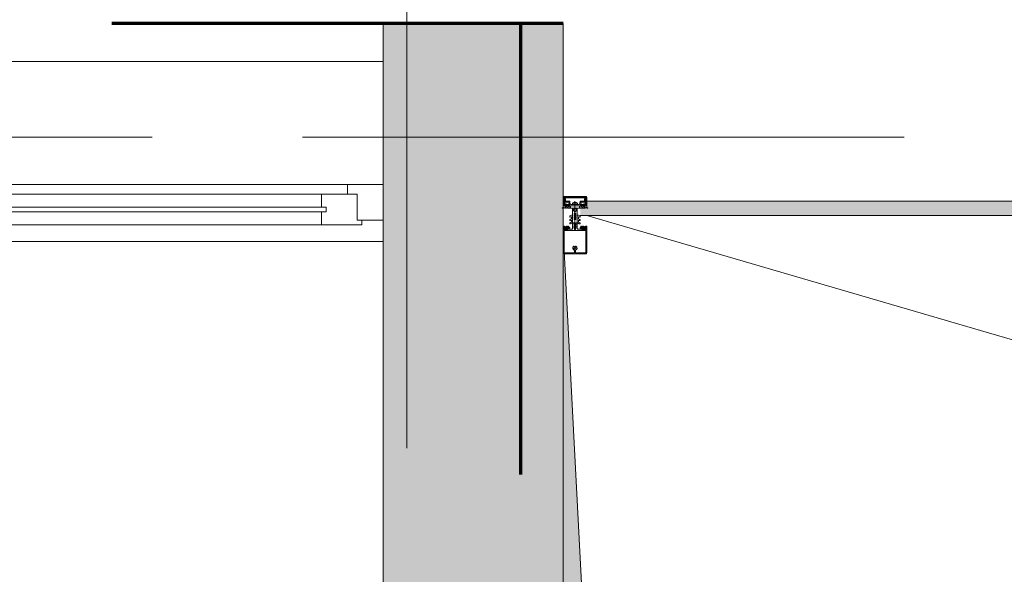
# Model space of a CAD drawing. Header units: centimetres. Extents: x -1737 to 22393, y -8842 to 3838.
# Tile 156 of 167: x 493 to 701, y 3441 to 3558. Entities that reach past the tile are written whole.
import ezdxf

# ---------------------------------------------------------------- set-up
doc = ezdxf.new("R2010")
doc.units = ezdxf.units.CM
doc.linetypes.add('Długa kreska', pattern=[142.875, 95.25, -47.625])
doc.linetypes.add('Oś', pattern=[222.25, 127, -31.75, 31.75, -31.75])
for name, color, linetype, lineweight in [('A-DETL', 90, 'Continuous', 9), ('A-DETL-GENF', 92, 'Continuous', 9), ('A-DETL-THIN', 151, 'Continuous', 9), ('A-GLAZ', 151, 'Continuous', 13), ('A-GLAZ-CURT', 52, 'Continuous', 13), ('A-GLAZ-CWMG', 51, 'Continuous', 13), ('A-WALL', 113, 'Continuous', 13), ('A-WALL-PATT', 111, 'Continuous', 13), ('S-GRID', 1, 'Continuous', 13)]:
    doc.layers.add(name, color=color, linetype=linetype, lineweight=lineweight)

# ---------------------------------------------------------------- blocks, each defined once
blk = doc.blocks.new('System Panel - Glazed-2597837-3_piętro I __3_90 m_ - stan projektowany')
at = {"layer": 'A-GLAZ-CURT', "lineweight": 9}
blk.add_hatch(color=253, dxfattribs=at).paths.add_polyline_path([(18.77, -1.5), (67.65, -1.5), (67.65, 0), (66.25, 0), (66.25, 1.5), (-66.25, 1.5), (-66.25, 0), (-67.65, 0), (-67.65, -1.5), (-66.25, -1.5)], flags=0)
for p, q in [((66.25, 1.5), (-66.25, 1.5)), ((-67.65, -1.5), (67.65, -1.5))]:
    blk.add_line(p, q, dxfattribs=at)
blk = doc.blocks.new('Rectangular Mullion - SI_CovCap-20mm_Tran-55mm-V6-3_piętro I __3_90 m_ - stan projektowany')
at = {"layer": 'A-DETL-GENF'}
for p, q in [((-2.29, 9.01), (-2.29, 4.79)), ((-2.29, 9.01), (-2.29, 7.8)), ((-0.15, 9.39), (-2.27, 9.39)), ((2.37, 9.6), (-2.26, 9.6)), ((-0.12, 8.61), (-0.12, 8.55)), ((-0.1, 8.88), (-0.1, 9.34)), ((0.1, 9.34), (0.1, 8.88)), ((0.12, 8.55), (0.12, 8.61)), ((2.29, 9.39), (2.29, 4.79)), ((2.5, 7.8), (2.5, 9.45)), ((2.5, 9.39), (2.5, 4.79)), ((-0.12, 8.25), (-0.12, 8.13)), ((0.12, 8.13), (0.12, 8.25)), ((-2.5, 5), (-2.5, 4.79)), ((-2.26, 4.33), (-2.14, 4.43)), ((-2.22, 4.26), (-2.26, 4.28)), ((-2.04, 4.28), (-1.72, 4.28)), ((-2.02, 4.42), (-2.01, 4.41)), ((-1.98, 4.39), (-1.78, 4.39)), ((-1.74, 4.41), (-1.74, 4.42)), ((-1.67, 4.24), (-1.67, 4.13)), ((-1.62, 4.43), (-1.5, 4.33)), ((-1.5, 4.28), (-1.54, 4.26)), ((-0.5, 4.28), (-0.5, 3.15)), ((-0.08, 4.27), (-0.05, 4.28)), ((0, -1.48), (0, 4.68)), ((0.07, 4.27), (0.05, 4.28)), ((0.5, 3.15), (0.5, 4.28)), ((1.62, 4.43), (1.5, 4.33)), ((1.5, 4.28), (1.54, 4.26)), ((1.67, 4.24), (1.67, 4.13)), ((2.04, 4.28), (1.72, 4.28)), ((1.74, 4.41), (1.74, 4.42)), ((1.98, 4.39), (1.78, 4.39)), ((2.02, 4.42), (2.01, 4.41)), ((2.26, 4.33), (2.14, 4.43)), ((2.22, 4.26), (2.26, 4.28)), ((-2.35, 3.92), (-2.48, 3.92)), ((-2.37, 3.8), (-2.47, 3.8)), ((-2.09, 4.03), (-2.31, 3.93)), ((-1.9, 3.92), (-2.05, 3.86)), ((-1.72, 4.08), (-1.94, 4.08)), ((-1.8, 3.81), (-1.84, 3.9)), ((-1.7, 3.9), (-1.74, 3.81)), ((-1.58, 3.81), (-1.62, 3.9)), ((-1.48, 3.9), (-1.52, 3.82)), ((-1.35, 3.81), (-1.4, 3.9)), ((-0.78, 2.94), (-1.04, 3.09)), ((-0.78, 2.21), (-1.04, 2.36)), ((-0.91, 3.3), (-0.53, 3.08)), ((-0.91, 2.57), (-0.83, 2.52)), ((-0.75, 2.57), (-0.75, 2.89)), ((-0.75, 1.84), (-0.75, 2.16)), ((-0.5, 3.04), (-0.5, 1.52)), ((-0.45, 3.1), (-0.35, 3.1)), ((-0.21, 3.93), (-0.19, 3.94)), ((-0.19, 3.89), (-0.21, 3.91)), ((-0.18, 3.96), (-0.18, 4.1)), ((0.17, 3.96), (0.17, 4.1)), ((0.21, 3.93), (0.18, 3.94)), ((0.18, 3.89), (0.21, 3.91)), ((0.37, 3.1), (0.45, 3.1)), ((0.5, 3.04), (0.5, 1.52)), ((0.91, 3.3), (0.52, 3.08)), ((0.75, 2.57), (0.75, 2.89)), ((0.75, 1.84), (0.75, 2.16)), ((0.77, 2.94), (1.04, 3.09)), ((0.77, 2.21), (1.04, 2.36)), ((0.91, 2.57), (0.82, 2.52)), ((1.35, 3.81), (1.4, 3.9)), ((1.48, 3.9), (1.52, 3.82)), ((1.58, 3.81), (1.62, 3.9)), ((1.7, 3.9), (1.74, 3.81)), ((1.72, 4.08), (1.94, 4.08)), ((1.8, 3.81), (1.84, 3.9)), ((1.9, 3.92), (2.05, 3.86)), ((2.09, 4.03), (2.31, 3.93)), ((2.35, 3.92), (2.48, 3.92)), ((2.37, 3.8), (2.47, 3.8)), ((-0.76, 1.47), (-1.04, 1.63)), ((-0.91, 1.85), (-0.83, 1.8)), ((-0.55, 1.47), (-0.74, 1.47)), ((-0.3, 0.5), (-0.3, 0.28)), ((0.3, 0.5), (0.3, 0.28)), ((0.55, 1.47), (0.74, 1.47)), ((0.76, 1.47), (1.04, 1.63)), ((0.91, 1.85), (0.82, 1.8)), ((-2.6, 0), (-2.69, 0)), ((-2.34, -1.03), (-2.15, -1.46)), ((-2.32, -1.59), (-2.04, -1.59)), ((-2.18, -0.02), (-2.26, -0.17)), ((-2.06, -1.25), (-2.13, -1.09)), ((-2.07, -0.1), (-2.12, -0.02)), ((-2.1, -1.49), (-1.14, -1.49)), ((-1.88, -0.42), (-2.01, -0.42)), ((-2.01, -0.48), (-1.95, -0.48)), ((-1.96, -0.02), (-2, -0.1)), ((-1.98, -0.31), (-1.95, -0.36)), ((-1.98, -0.75), (-1.9, -0.85)), ((-1.34, -1.31), (-1.96, -1.31)), ((-1.85, -0.1), (-1.9, -0.02)), ((-1.84, -0.69), (-1.84, -0.57)), ((-1.83, -0.38), (-1.83, -0.36)), ((-1.74, -0.02), (-1.79, -0.1)), ((-1.79, -0.34), (-1.77, -0.35)), ((-1.79, -0.52), (-1.76, -0.52)), ((-1.67, -0.74), (-1.79, -0.74)), ((-1.74, -0.54), (-1.64, -0.7)), ((-1.72, -0.33), (-1.72, -0.32)), ((-1.72, -0.8), (-1.48, -0.8)), ((-1.63, -0.1), (-1.68, -0.02)), ((-1.67, -0.31), (-1.65, -0.32)), ((-1.6, -0.32), (-1.6, -0.3)), ((-1.52, -0.02), (-1.57, -0.1)), ((-1.56, -0.7), (-1.46, -0.54)), ((-1.55, -0.31), (-1.54, -0.32)), ((-1.41, -0.74), (-1.53, -0.74)), ((-1.49, -0.33), (-1.48, -0.32)), ((-1.41, -0.1), (-1.46, -0.02)), ((-1.44, -0.52), (-1.41, -0.52)), ((-1.43, -0.34), (-1.42, -0.36)), ((-1.38, -0.37), (-1.37, -0.37)), ((-1.36, -0.57), (-1.36, -0.69)), ((-1.3, -0.02), (-1.35, -0.1)), ((-1.3, -0.85), (-1.22, -0.75)), ((-1.25, -0.48), (-1.18, -0.48)), ((-1.2, -0.1), (-1.24, -0.02)), ((-1.07, -0.02), (-1.12, -0.1)), ((-1.09, -1.45), (-0.98, -0.84)), ((-0.95, -0.82), (-0.03, -0.82)), ((0.41, -1.04), (-0.41, -1.04)), ((-0.22, -1.18), (0.23, -1.18)), ((0.02, -0.82), (0.95, -0.82)), ((0.98, -0.84), (1.09, -1.45)), ((1.07, -0.02), (1.12, -0.1)), ((1.14, -1.49), (2.1, -1.49)), ((1.25, -0.48), (1.18, -0.48)), ((1.2, -0.1), (1.24, -0.02)), ((1.3, -0.85), (1.22, -0.75)), ((1.3, -0.02), (1.35, -0.1)), ((1.96, -1.31), (1.34, -1.31)), ((1.36, -0.57), (1.36, -0.69)), ((1.38, -0.37), (1.37, -0.37)), ((1.41, -0.1), (1.46, -0.02)), ((1.44, -0.52), (1.41, -0.52)), ((1.41, -0.74), (1.53, -0.74)), ((1.43, -0.34), (1.42, -0.36)), ((1.56, -0.7), (1.46, -0.54)), ((1.49, -0.33), (1.48, -0.32)), ((1.72, -0.8), (1.48, -0.8)), ((1.52, -0.02), (1.57, -0.1)), ((1.55, -0.31), (1.54, -0.32)), ((1.6, -0.32), (1.6, -0.3)), ((1.63, -0.1), (1.68, -0.02)), ((1.74, -0.54), (1.64, -0.7)), ((1.67, -0.31), (1.65, -0.32)), ((1.67, -0.74), (1.79, -0.74)), ((1.72, -0.33), (1.72, -0.32)), ((1.74, -0.02), (1.79, -0.1)), ((1.79, -0.52), (1.76, -0.52)), ((1.79, -0.34), (1.77, -0.35)), ((1.83, -0.38), (1.83, -0.36)), ((1.84, -0.69), (1.84, -0.57)), ((1.85, -0.1), (1.9, -0.02)), ((1.88, -0.42), (2.01, -0.42)), ((1.98, -0.75), (1.9, -0.85)), ((1.98, -0.31), (1.95, -0.36)), ((2.01, -0.48), (1.95, -0.48)), ((1.96, -0.02), (2, -0.1)), ((2.04, -1.59), (2.32, -1.59)), ((2.13, -1.09), (2.06, -1.25)), ((2.07, -0.1), (2.12, -0.02)), ((2.15, -1.46), (2.34, -1.03)), ((2.18, -0.02), (2.26, -0.17)), ((2.6, 0), (2.69, 0)), ((2.35, -2.5), (-2.35, -2.5)), ((2.13, -2.19), (-2.14, -2.19)), ((-2.13, -2.34), (2.12, -2.34))]:
    blk.add_line(p, q, dxfattribs=at)
at = {"layer": 'A-DETL-GENF', "flags": 128}
for points in [[(2.29, 7.8), (2.29, 9.39), (0.15, 9.39)], [(-2.5, 4.9), (-2.5, 4.1), (-2.31, 4.1), (-2.23, 4.18), (-2.23, 4.24), (-2.35, 4.24), (-2.35, 4.47), (-1.91, 4.47)], [(-2.29, 4.9), (-2.29, 4.7), (2.29, 4.7), (2.29, 4.9)], [(-1.86, 4.47), (-1.41, 4.47), (-1.41, 4.24), (-1.53, 4.24), (-1.53, 4.18), (-1.45, 4.1), (-1.09, 4.1), (-1.09, 4.22), (-1.21, 4.22), (-1.21, 4.43), (-0.65, 4.43)], [(-0.26, 0.58), (0, 0.8), (0, 1.1), (-0.2, 1.1), (-0.2, 1.3), (-0.1, 1.3), (-0.1, 1.46), (-0.2, 1.46), (-0.2, 1.66), (0, 1.66), (0, 1.83), (-0.2, 1.83), (-0.2, 2.03), (-0.1, 2.03), (-0.1, 2.2), (-0.2, 2.2), (-0.2, 2.4), (0, 2.4), (0, 4.3), (0, 2.4), (0.2, 2.4), (0.2, 2.2), (0.1, 2.2), (0.1, 2.03), (0.2, 2.03), (0.2, 1.83), (0, 1.83), (0, 1.66), (0.2, 1.66), (0.2, 1.46), (0.1, 1.46), (0.1, 1.3), (0.2, 1.3), (0.2, 1.1), (0, 1.1), (0, 0.8), (0.26, 0.58)], [(-0.25, 3.2), (-0.25, 3.29), (-0.2, 3.32), (-0.2, 3.44), (-0.25, 3.47), (-0.2, 3.5), (-0.2, 3.62), (-0.25, 3.65), (-0.2, 3.68), (-0.2, 3.8), (-0.25, 3.83), (-0.2, 3.86), (-0.2, 3.98), (-0.25, 4.01), (-0.2, 4.04), (-0.2, 4.16), (-0.25, 4.19), (-0.2, 4.22), (-0.2, 4.25), (-0.09, 4.45)], [(0.09, 4.45), (0.2, 4.25), (0.2, 4.13), (0.25, 4.1), (0.2, 4.07), (0.2, 3.95), (0.25, 3.92), (0.2, 3.89), (0.2, 3.77), (0.25, 3.74), (0.2, 3.71), (0.2, 3.59), (0.25, 3.56), (0.2, 3.53), (0.2, 3.41), (0.25, 3.38), (0.2, 3.35), (0.2, 3.23), (0.25, 3.2)], [(0.65, 4.43), (1.21, 4.43), (1.21, 4.22), (1.09, 4.22), (1.09, 4.1), (1.45, 4.1), (1.53, 4.18), (1.53, 4.24), (1.41, 4.24), (1.41, 4.47), (1.85, 4.47)], [(1.9, 4.47), (2.35, 4.47), (2.35, 4.24), (2.23, 4.24), (2.23, 4.18), (2.31, 4.1), (2.5, 4.1), (2.5, 4.9)], [(-2.5, 3.94), (-2.5, 4.08), (-2.3, 4.08), (-2.25, 4.07)], [(-1.51, 4.07), (-1.46, 4.08), (-1.26, 4.08), (-1.26, 3.89), (-1.3, 3.81)], [(-0.2, 0.11), (-0.2, 0), (-0.5, 0), (-0.5, 3.07), (-0.18, 3.07), (-0.18, 3.88)], [(0.2, 0.11), (0.2, 0), (0.5, 0), (0.5, 3.07), (0.17, 3.07), (0.17, 3.88)], [(1.51, 4.07), (1.46, 4.08), (1.26, 4.08), (1.26, 3.89), (1.3, 3.81)], [(2.5, 3.94), (2.5, 4.08), (2.3, 4.08), (2.25, 4.07)], [(-2.5, -2.35), (-2.5, -0.5), (-2.39, -0.5), (-2.27, -0.86)], [(-2.48, -0.21), (-2.48, -0.48), (-2.07, -0.48)], [(-2.34, -1), (-2.34, -1.11), (-2.37, -1.22), (-2.37, -1.54)], [(-1.99, -1.64), (-1.99, -1.99), (-2.12, -1.99), (-2.12, -1.72), (-2.37, -1.72), (-2.37, -2.35), (2.37, -2.35), (2.37, -1.72), (2.12, -1.72), (2.12, -1.99), (1.99, -1.99), (1.99, -1.64)], [(-2.06, -0.93), (-2.14, -0.64), (-1.95, -0.64), (-1.95, -0.58), (-2.03, -0.5), (-2.35, -0.5), (-2.25, -0.87)], [(-2.18, -2.14), (-2.18, -1.78), (-2.32, -1.78), (-2.32, -2.14)], [(-1.92, -0.67), (-1.92, -0.68), (-1.97, -0.71)], [(-1.2, -0.42), (-1.32, -0.42), (-1.32, -0.39), (-1.19, -0.41)], [(-1.23, -0.71), (-1.28, -0.68), (-1.28, -0.67)], [(1.24, -1.23), (1.14, -0.64), (1.25, -0.64), (1.25, -0.58), (1.17, -0.5), (-1.17, -0.5), (-1.25, -0.58), (-1.25, -0.64), (-1.14, -0.64), (-1.24, -1.23)], [(-1.12, -0.48), (-0.98, -0.48), (-0.98, -0.09), (-1.02, -0.02)], [(0.52, -0.97), (0.54, -0.82), (-0.54, -0.82), (-0.52, -0.97)], [(1.12, -0.48), (0.98, -0.48), (0.98, -0.09), (1.02, -0.02)], [(1.2, -0.42), (1.32, -0.42), (1.32, -0.39), (1.19, -0.41)], [(1.23, -0.71), (1.28, -0.68), (1.28, -0.67)], [(1.92, -0.67), (1.92, -0.68), (1.97, -0.71)], [(2.25, -0.87), (2.35, -0.5), (2.03, -0.5), (1.95, -0.58), (1.95, -0.64), (2.14, -0.64), (2.06, -0.93)], [(2.48, -0.21), (2.48, -0.48), (2.07, -0.48)], [(2.33, -2.14), (2.33, -1.78), (2.19, -1.78), (2.19, -2.14)], [(2.27, -0.86), (2.39, -0.5), (2.5, -0.5), (2.5, -2.35)], [(2.37, -1.54), (2.37, -1.22), (2.34, -1.11), (2.34, -1)]]:
    blk.add_lwpolyline(points, dxfattribs=at)
for points in [[(0.97, 0), (-0.97, 0), (-0.97, -0.04), (0.97, -0.04)], [(0.97, -0.04), (-0.97, -0.04), (-0.97, -0.49), (0.97, -0.49)]]:
    blk.add_lwpolyline(points, close=True, dxfattribs=at)
at = {"layer": 'A-DETL-GENF'}
for centre, radius, start, end in [((0, 8.4), 0.45, 107.4982, 231.0552), ((0, 8.4), 0.21, 143.7768, 216.2232), ((-0.15, 8.55), 0.03, 229.6807, 0), ((-0.15, 9.34), 0.05, 0.0077, 89.9923), ((-0.15, 8.88), 0.05, 287.4982, 0), ((0, 8.4), 0.24, 60, 120), ((0.15, 9.34), 0.05, 89.9791, 180.0209), ((0.15, 8.88), 0.05, 180, 252.583), ((0.15, 8.55), 0.03, 180, 310.3193), ((0, 8.4), 0.45, 308.9448, 72.583), ((0, 8.4), 0.21, 323.7768, 36.2232), ((2.35, 9.45), 0.15, 0.1055, 83.878), ((-0.22, 8.13), 0.1, 231.0552, 0), ((-0.15, 8.25), 0.03, 0, 130.3193), ((0.15, 8.25), 0.03, 49.6807, 180), ((0.22, 8.13), 0.1, 180, 308.9448), ((-2.24, 4.3), 0.03, 128.5798, 239.9915), ((-2.23, 4.24), 0.02, 346.6587, 60.0171), ((-1.94, 4.17), 0.277, 166.6587, 194.3746), ((-2.08, 4.37), 0.08, 38.8475, 129.685), ((-2.04, 4.23), 0.0496, 92.7559, 159.6878), ((-1.94, 4.23), 0.148, 172.4164, 270.2404), ((-1.98, 4.44), 0.05, 218.8475, 270), ((-1.88, 4.46), 0.0255, 12.35, 167.65), ((-1.78, 4.44), 0.05, 270, 321.1528), ((-1.67, 4.37), 0.08, 50.315, 141.1528), ((-1.72, 4.23), 0.0499, 9.2263, 86.9893), ((-1.53, 4.24), 0.02, 119.9847, 193.341), ((-1.82, 4.17), 0.277, 345.6254, 13.341), ((-1.52, 4.3), 0.03, 300.0085, 51.4202), ((-0.65, 4.28), 0.15, 359.9706, 90.0294), ((0.02, 4.1), 0.2, 120, 180), ((0, 4.4), 0.1, 28.7984, 151.2016), ((0, 4.2), 0.1, 90, 120), ((0, 4.2), 0.1, 60, 90), ((-0.03, 4.1), 0.2, 360, 60), ((0.65, 4.28), 0.15, 89.9706, 180.0294), ((1.52, 4.3), 0.03, 128.5798, 239.9915), ((1.53, 4.24), 0.02, 346.659, 60.0153), ((1.82, 4.17), 0.277, 166.659, 194.3746), ((1.67, 4.37), 0.08, 38.8472, 129.685), ((1.72, 4.23), 0.0499, 93.0107, 170.7737), ((1.78, 4.44), 0.05, 218.8472, 270), ((1.88, 4.46), 0.0255, 12.35, 167.65), ((1.94, 4.23), 0.148, 269.7596, 7.5836), ((1.98, 4.44), 0.05, 270, 321.1525), ((2.08, 4.37), 0.08, 50.315, 141.1525), ((2.04, 4.23), 0.0496, 20.3122, 87.2441), ((2.23, 4.24), 0.02, 119.9829, 193.3413), ((1.94, 4.17), 0.277, 345.6254, 13.3413), ((2.24, 4.3), 0.03, 300.0085, 51.4202), ((-2.48, 3.94), 0.02, 180.0007, 269.9993), ((-2.43, 3.83), 0.059, 88.5974, 194.6036), ((-2.47, 3.82), 0.02, 194.6036, 270), ((-2.43, 4.82), 0.933, 269.587, 293.0035), ((-2.4, 4.8), 0.997, 271.4989, 290.69), ((-2.35, 4.02), 0.1, 270.0001, 294), ((-2.24, 4.1), 0.03, 255.4027, 14.3746), ((-2.07, 3.99), 0.0337, 293.0035, 114), ((-1.89, 3.87), 0.05, 30.069, 110.536), ((-1.77, 3.83), 0.03, 210.0871, 329.9129), ((-1.72, 4.13), 0.0502, 273.3323, 359.7322), ((-1.66, 3.88), 0.0402, 27.7922, 152.3701), ((-1.55, 3.83), 0.0299, 210.122, 335.064), ((-1.52, 4.1), 0.03, 165.6254, 284.5942), ((-1.44, 3.88), 0.0414, 28.176, 151.824), ((-1.33, 3.83), 0.0301, 210.1258, 329.8742), ((-0.98, 3.2), 0.125, 60, 240), ((-0.98, 2.47), 0.125, 60, 240), ((-0.8, 2.57), 0.05, 240, 360), ((-0.8, 2.89), 0.05, 360, 60), ((-0.8, 2.16), 0.05, 360, 60), ((-0.55, 3.04), 0.05, 360, 60), ((-0.45, 3.15), 0.05, 179.9899, 270.0101), ((-0.35, 3.2), 0.0999, 269.9704, 0.0296), ((-0.21, 3.92), 0.01, 120.0303, 239.9802), ((-0.2, 3.96), 0.02, 300.0303, 360), ((-0.2, 3.88), 0.02, 360, 59.9802), ((0.19, 3.96), 0.02, 180, 239.9697), ((0.19, 3.88), 0.02, 120.0198, 180), ((0.2, 3.92), 0.01, 300.0198, 59.9697), ((0.37, 3.23), 0.126, 191.5693, 265.5931), ((0.45, 3.15), 0.05, 270.9313, 359.9852), ((0.55, 3.04), 0.05, 120, 180), ((0.8, 2.89), 0.05, 120, 180), ((0.8, 2.57), 0.05, 180, 300), ((0.8, 2.16), 0.05, 120, 180), ((0.97, 3.2), 0.125, 300, 120), ((0.97, 2.47), 0.125, 300, 120), ((1.33, 3.83), 0.0301, 210.1258, 329.8742), ((1.44, 3.88), 0.0414, 28.176, 151.824), ((1.52, 4.1), 0.03, 255.4058, 14.3746), ((1.55, 3.83), 0.0299, 204.936, 329.878), ((1.66, 3.88), 0.0402, 27.6299, 152.2078), ((1.72, 4.13), 0.0502, 180.2678, 266.6677), ((1.77, 3.83), 0.03, 210.0871, 329.9129), ((1.89, 3.87), 0.05, 69.464, 149.931), ((2.07, 3.99), 0.0337, 66, 246.9965), ((2.4, 4.8), 0.997, 249.31, 268.5011), ((2.43, 4.82), 0.933, 246.9965, 270.413), ((2.24, 4.1), 0.03, 165.6254, 284.5973), ((2.35, 4.02), 0.1, 246, 269.9999), ((2.43, 3.83), 0.059, 345.3964, 91.4026), ((2.47, 3.82), 0.02, 270, 345.3964), ((2.48, 3.94), 0.02, 270.0007, 359.9993), ((-0.98, 1.74), 0.125, 60, 240), ((-0.8, 1.84), 0.05, 240, 360), ((-0.74, 1.52), 0.05, 240, 270), ((-0.55, 1.52), 0.05, 270, 360), ((-0.2, 0.5), 0.1, 130, 180), ((-0.2, 0.28), 0.1, 180, 240), ((-0.3, 0.11), 0.1, 360, 60), ((0.3, 0.11), 0.1, 120, 180), ((0.2, 0.28), 0.1, 300, 360), ((0.2, 0.5), 0.1, 0, 50), ((0.55, 1.52), 0.05, 180, 270), ((0.74, 1.52), 0.05, 270, 300), ((0.8, 1.84), 0.05, 180, 300), ((0.97, 1.74), 0.125, 300, 120), ((-2.69, -0.03), 0.03, 89.9022, 261.6433), ((-2.73, -0.34), 0.286, 27.5921, 81.6433), ((-2.6, -0.2), 0.2, 80.4545, 89.9022), ((-2.61, -0.29), 0.291, 25.3637, 80.4545), ((-2.32, -1.54), 0.0512, 180.5709, 268.6482), ((-2.31, -0.14), 0.05, 205.3637, 330.1649), ((-2.29, -1.01), 0.06, 98.4417, 205), ((-2.27, -1), 0.07, 120.0064, 180), ((-2.34, -0.88), 0.07, 300.0064, 18), ((-2.31, -0.89), 0.06, 278.4417, 15), ((-2.15, -0.03), 0.03, 30.7154, 150.1649), ((-2.1, -1.44), 0.05, 205, 270), ((-2.08, -1.06), 0.06, 108.8192, 205), ((-2.12, -0.95), 0.06, 288.8192, 15), ((-2.04, -0.08), 0.0417, 215.132, 324.868), ((-2.01, -0.35), 0.065, 90, 270), ((-2.04, -0.48), 0.03, 0, 180), ((-1.96, -1.21), 0.1, 205, 270), ((-2.04, -1.64), 0.05, 0, 90.0001), ((-2.01, -0.33), 0.04, 29.9937, 90), ((-1.95, -0.73), 0.03, 120.0049, 219.9897), ((-1.93, -0.03), 0.03, 30.5887, 149.5346), ((-1.86, -0.31), 0.1, 210.0023, 269.1728), ((-1.95, -0.51), 0.03, 0.0185, 89.0948), ((-1.62, -0.59), 0.314, 165.4979, 194.5021), ((-1.84, -0.8), 0.08, 219.9967, 337.3844), ((-1.88, -0.37), 0.05, 270, 305.0779), ((-1.86, -0.37), 0.0339, 269.1783, 356.9975), ((-1.82, -0.08), 0.0415, 215.012, 324.988), ((-1.6, -0.77), 0.44, 54.1588, 125.0779), ((-1.79, -0.57), 0.05, 89.9897, 180.0103), ((-1.79, -0.69), 0.05, 179.9899, 270.0101), ((-1.8, -0.36), 0.0272, 60.011, 176.9853), ((-1.75, -0.32), 0.0316, 240.007, 341.9967), ((-1.76, -0.55), 0.03, 29.9936, 90.0121), ((-1.72, -0.85), 0.05, 90.0003, 157.3776), ((-1.71, -0.03), 0.03, 30.1448, 149.5346), ((-1.69, -0.33), 0.03, 45.0005, 162.0009), ((-1.67, -0.71), 0.03, 269.9936, 30.0024), ((-1.63, -0.3), 0.0316, 224.991, 327.0104), ((-1.6, -0.08), 0.043, 217.8436, 323.8234), ((-1.57, -0.32), 0.03, 30.0003, 146.9985), ((-1.53, -0.71), 0.03, 150.0027, 270.0013), ((-1.51, -0.31), 0.0316, 210.0026, 311.9974), ((-1.49, -0.03), 0.03, 30.3449, 149.5346), ((-1.46, -0.34), 0.03, 14.9955, 132.0028), ((-1.48, -0.85), 0.05, 22.6209, 90.0012), ((-1.44, -0.55), 0.03, 89.9893, 150.005), ((-1.36, -0.8), 0.08, 202.6228, 319.9969), ((-1.39, -0.35), 0.03, 195.0015, 296.9968), ((-1.38, -0.08), 0.0419, 215.4665, 324.6999), ((-1.41, -0.57), 0.05, 0.009, 89.991), ((-1.41, -0.69), 0.05, 270.0092, 359.9908), ((-1.35, -0.39), 0.03, 0.0112, 116.991), ((-1.32, -0.39), 0.03, 234.1588, 270), ((-1.34, -1.21), 0.1, 270, 350), ((-1.27, -0.03), 0.03, 30.3446, 149.7685), ((-1.25, -0.51), 0.03, 90, 193.1975), ((-1.58, -0.59), 0.314, 345.517, 13.1975), ((-1.24, -0.73), 0.03, 319.9887, 60.0017), ((-1.16, -0.08), 0.0416, 206.9541, 331.568), ((-1.2, -0.45), 0.033, 305.0901, 90), ((-1.19, -0.46), 0.05, 7.1737, 90.0088), ((-1.12, -0.45), 0.03, 187.1885, 269.997), ((-1.14, -1.44), 0.05, 270, 350), ((-1.05, -0.03), 0.03, 29.7965, 150.132), ((-0.95, -0.85), 0.03, 90, 170), ((-0.31, -0.92), 0.22, 193.9707, 242.728), ((0, -0.29), 0.921, 243.7078, 255.8284), ((0, -0.82), 0.0256, 12.6804, 167.3196), ((0, -0.29), 0.92, 284.1683, 296.293), ((0.31, -0.92), 0.22, 297.2746, 346.0268), ((0.95, -0.85), 0.03, 10, 90), ((1.05, -0.03), 0.03, 29.868, 150.2035), ((1.14, -1.44), 0.05, 190, 270), ((1.16, -0.08), 0.0416, 208.432, 333.0459), ((1.12, -0.45), 0.03, 270.003, 352.8115), ((1.19, -0.46), 0.05, 89.9912, 172.8263), ((1.2, -0.45), 0.033, 90, 234.9099), ((1.24, -0.73), 0.03, 119.9983, 220.0113), ((1.27, -0.03), 0.03, 30.2315, 149.6554), ((1.34, -1.21), 0.1, 190, 270), ((1.25, -0.51), 0.03, 346.8025, 90), ((1.58, -0.59), 0.314, 166.8025, 194.483), ((1.36, -0.8), 0.08, 220.0031, 337.3772), ((1.35, -0.39), 0.03, 63.009, 179.9888), ((1.32, -0.39), 0.03, 270, 305.8412), ((1.6, -0.77), 0.44, 54.9221, 125.8412), ((1.38, -0.08), 0.0419, 215.3001, 324.5335), ((1.41, -0.57), 0.05, 90.009, 179.991), ((1.41, -0.69), 0.05, 180.0092, 269.9908), ((1.39, -0.35), 0.03, 243.0032, 344.9985), ((1.46, -0.34), 0.03, 47.9972, 165.0045), ((1.44, -0.55), 0.03, 29.995, 90.0107), ((1.48, -0.85), 0.05, 89.9988, 157.3791), ((1.49, -0.03), 0.03, 30.4654, 149.6551), ((1.51, -0.31), 0.0316, 228.0026, 329.9974), ((1.53, -0.71), 0.03, 269.9987, 29.9973), ((1.57, -0.32), 0.03, 33.0015, 149.9997), ((1.6, -0.08), 0.043, 216.1766, 322.1564), ((1.63, -0.3), 0.0316, 212.9896, 315.009), ((1.67, -0.71), 0.03, 149.9976, 270.0064), ((1.69, -0.33), 0.03, 17.9991, 134.9995), ((1.71, -0.03), 0.03, 30.4654, 149.8552), ((1.75, -0.32), 0.0316, 198.0033, 299.993), ((1.72, -0.85), 0.05, 22.6224, 89.9997), ((1.76, -0.55), 0.03, 89.9879, 150.0064), ((1.84, -0.8), 0.08, 202.6156, 320.0033), ((1.82, -0.08), 0.0415, 215.012, 324.988), ((1.8, -0.36), 0.0272, 3.0147, 119.989), ((1.79, -0.57), 0.05, 359.9897, 90.0103), ((1.79, -0.69), 0.05, 269.9899, 0.0101), ((1.86, -0.37), 0.0339, 183.0025, 270.8217), ((1.88, -0.37), 0.05, 234.9221, 270), ((1.86, -0.31), 0.1, 270.8272, 329.9977), ((1.93, -0.03), 0.03, 30.4654, 149.4113), ((1.95, -0.51), 0.03, 90.9052, 179.9815), ((1.62, -0.59), 0.314, 345.4979, 14.5021), ((1.96, -1.21), 0.1, 270, 335), ((1.95, -0.73), 0.03, 320.0103, 59.9951), ((2.01, -0.33), 0.04, 90, 150.0063), ((2.04, -1.64), 0.05, 89.9981, 180.0017), ((2.04, -0.08), 0.0417, 215.132, 324.868), ((2.01, -0.35), 0.065, 270, 90), ((2.04, -0.48), 0.03, 0, 180), ((2.12, -0.95), 0.06, 165, 251.1808), ((2.08, -1.06), 0.06, 335, 71.1808), ((2.1, -1.44), 0.05, 270, 335), ((2.15, -0.03), 0.03, 29.8351, 149.2846), ((2.31, -0.89), 0.06, 165, 261.5583), ((2.31, -0.14), 0.05, 209.8351, 334.6363), ((2.34, -0.88), 0.07, 162, 239.9983), ((2.27, -1), 0.07, 0, 59.9983), ((2.29, -1.01), 0.06, 335, 81.5583), ((2.32, -1.54), 0.0498, 269.8262, 0.1735), ((2.61, -0.29), 0.291, 99.5455, 154.6363), ((2.73, -0.34), 0.286, 98.3567, 152.4079), ((2.6, -0.2), 0.2, 90.0978, 99.5455), ((2.69, -0.03), 0.03, 278.3567, 90.0978), ((-2.35, -2.35), 0.15, 179.9938, 270.0062), ((-2.13, -2.14), 0.2, 179.9718, 270.0352), ((-2.14, -2.14), 0.0499, 179.8796, 270.0225), ((2.12, -2.14), 0.2, 270.0295, 359.9723), ((2.13, -2.14), 0.0501, 270.0875, 359.9336), ((2.35, -2.35), 0.15, 270.0494, 359.9506)]:
    blk.add_arc(centre, radius, start, end, dxfattribs=at)
blk = doc.blocks.new('Okno - automatyczna etykieta - 110x142 PPOŻ-2607120-3_piętro I __3_90 m_ - stan projektowany')
at = {"layer": 'A-GLAZ'}
for p, q in [((-47.5, -7), (-55, -7)), ((-55, -7), (-55, -14.5)), ((-55, -7), (55, -7)), ((-47.5, -9), (-47.5, -7)), ((47.5, -7), (-47.5, -7)), ((55, -7), (47.5, -7)), ((47.5, -7), (47.5, -9)), ((55, -14.5), (55, -7)), ((-42, -9), (-49.5, -9)), ((-49.5, -9), (-49.5, -14.5)), ((-49.5, -14.5), (-49.5, -9)), ((-49.5, -9), (-47.5, -9)), ((-42, -11.75), (-42, -9)), ((42, -9), (-42, -9)), ((49.5, -9), (42, -9)), ((42, -9), (42, -11.75)), ((47.5, -9), (49.5, -9)), ((49.5, -14.5), (49.5, -9)), ((49.5, -9), (49.5, -14.5)), ((43, -11.75), (-43, -11.75)), ((-43, -11.75), (-43, -12.75)), ((-43, -12.75), (-43, -11.75)), ((-43, -11.75), (-42, -11.75)), ((42, -11.75), (43, -11.75)), ((43, -12.75), (43, -11.75)), ((43, -11.75), (43, -12.75)), ((-55, -14.5), (-49.5, -14.5)), ((-49.5, -14.5), (-50.5, -14.5)), ((-50.5, -14.5), (-50.5, -15.5)), ((-43, -12.75), (43, -12.75)), ((-42, -12.75), (-43, -12.75)), ((-42, -15.5), (-42, -12.75)), ((42, -12.75), (42, -15.5)), ((43, -12.75), (42, -12.75)), ((50.5, -14.5), (49.5, -14.5)), ((49.5, -14.5), (55, -14.5)), ((50.5, -15.5), (50.5, -14.5)), ((-50.5, -15.5), (-42, -15.5)), ((42, -15.5), (-42, -15.5)), ((42, -15.5), (50.5, -15.5))]:
    blk.add_line(p, q, dxfattribs=at)

msp = doc.modelspace()

# ---------------------------------------------------------------- hatches: boundary and pattern name
at = {"layer": 'A-DETL-GENF'}
msp.add_hatch(color=7, dxfattribs=at).paths.add_polyline_path([(1261.75, 3215.83), (1641.38, 3215.83), (622.03, 3233.71), (607.38, 3511.33), (607.38, 3215.83), (1234.38, 3215.83)], flags=0)
at = {"layer": 'A-WALL-PATT'}
for points in [[(607.38, 3511.33), (607.38, 3557.33), (569.38, 3557.33), (569.38, 3511.33), (584.53, 3511.33)], [(607.38, 3040.83), (607.38, 3511.33), (569.38, 3511.33), (569.38, 3040.83), (584.53, 3040.83)]]:
    msp.add_hatch(color=9, dxfattribs=at).paths.add_polyline_path(points, flags=0)

# ---------------------------------------------------------------- linework, layer by layer
at = {"layer": 'A-DETL', "linetype": 'Długa kreska', "lineweight": 70}
for p, q in [((607.38, 3557.33), (407.38, 3557.33)), ((598.38, 3557.33), (598.38, 3206.83))]:
    msp.add_line(p, q, dxfattribs=at)
at = {"layer": 'A-DETL-THIN'}
for p, q in [((612.38, 3516.83), (1641.38, 3215.83)), ((607.38, 3513.33), (607.38, 3215.83)), ((622.03, 3233.71), (607.38, 3513.33))]:
    msp.add_line(p, q, dxfattribs=at)
at = {"layer": 'A-WALL', "lineweight": 9}
for p, q in [((569.38, 3557.33), (569.38, 3523.33)), ((607.38, 3557.33), (569.38, 3557.33)), ((607.38, 3520.83), (607.38, 3557.33)), ((463.45, 3549.33), (569.38, 3549.33)), ((607.38, 3514.53), (607.38, 3518.33)), ((569.38, 3515.83), (569.38, 3065.83)), ((569.38, 3511.33), (219.38, 3511.33))]:
    msp.add_line(p, q, dxfattribs=at)
at = {"layer": 'S-GRID', "linetype": 'Oś'}
for p, q in [((574.38, 3816.92), (574.38, 2843.33)), ((-1225.62, 3533.33), (1983.25, 3533.33))]:
    msp.add_line(p, q, dxfattribs=at)

# ---------------------------------------------------------------- block references
at = {"layer": 'A-GLAZ'}
msp.add_blockref('Okno - automatyczna etykieta - 110x142 PPOŻ-2607120-3_piętro I __3_90 m_ - stan projektowany', (514.38, 3530.33), dxfattribs=at)
at = {"layer": 'A-GLAZ-CURT', "lineweight": 9}
msp.add_blockref('System Panel - Glazed-2597837-3_piętro I __3_90 m_ - stan projektowany', (678.63, 3518.33), dxfattribs=at)
at = {"layer": 'A-GLAZ-CWMG', "lineweight": 9, "extrusion": (0, 0, -1), "rotation": 180}
msp.add_blockref('Rectangular Mullion - SI_CovCap-20mm_Tran-55mm-V6-3_piętro I __3_90 m_ - stan projektowany', (-609.88, 3518.33), dxfattribs=at)

doc.saveas('drawing.dxf')
